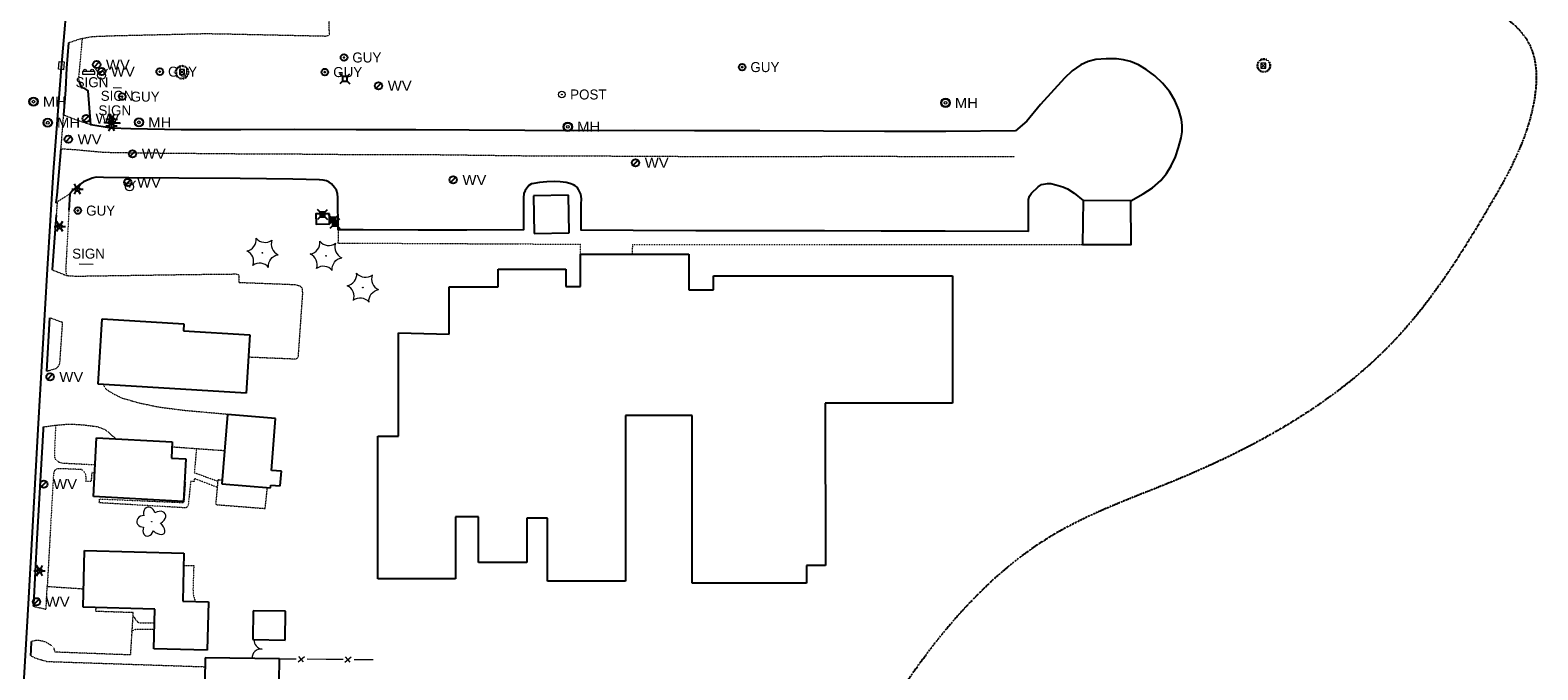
# Model space of a CAD drawing. Extents: x 386588 to 390135, y 96998 to 113606.
# Tile 35 of 93: x 387879 to 388602, y 99596 to 99903. Entities that reach past the tile are written whole.
import ezdxf
from ezdxf.enums import TextEntityAlignment as Align

# ---------------------------------------------------------------- set-up
doc = ezdxf.new("R2010")
doc.units = 0
doc.header["$MEASUREMENT"] = 0
for name, pattern in [('Echnl', [0.4, 0.145, -0.02, 0.01, -0.02, 0.01, -0.02, 0.01, -0.02, 0.145]), ('Wisdot1', [0.0625, 0.03125, -0.03125]), ('Wisdot3', [0.1875, 0.125, -0.0625]), ('Wisdot5', [0.1, 0.05, -0.05])]:
    doc.linetypes.add(name, pattern=pattern)
for name, color, linetype, lineweight in [('E_BLD', 241, 'Continuous', 25), ('E_DRN', 40, 'Continuous', 15), ('E_DWY', 2, 'Wisdot3', 15), ('E_LAND_Vegetation', 3, 'Continuous', 15), ('E_LTG', 21, 'Continuous', 25), ('E_LTG_Footing', 2, 'Wisdot1', 30), ('E_MISCPROP', 30, 'Continuous', 15), ('E_MISCPROP_Railing', 30, 'Continuous', 15), ('E_PATH_Sidewalk', 2, 'Wisdot5', 15), ('E_RDWY', 21, 'Continuous', 25), ('E_RDWY_AsphConc', 200, 'Continuous', 25), ('E_SGN', 21, 'Continuous', 15), ('E_STRUCT_Joint', 200, 'Wisdot3', 15), ('E_UTL_AG_Bold', 30, 'Continuous', 25), ('E_UTL_E', 1, 'Continuous', 15), ('E_UTL_EGuyWire', 200, 'Continuous', 25), ('E_UTL_MH', 30, 'Continuous', 15), ('E_UTL_W', 5, 'Continuous', 25), ('E_UTL_WHydrant', 4, 'Continuous', 15), ('E_WTR_Edge', 4, 'Echnl', 25)]:
    doc.layers.add(name, color=color, linetype=linetype, lineweight=lineweight)
doc.styles.add('Style-dot_font5', font='dot_font5.shx')

# ---------------------------------------------------------------- blocks, each defined once
blk = doc.blocks.new('GUY')
at = {"layer": 'E_UTL_EGuyWire'}
for radius in [4, 0.5]:
    blk.add_circle((0, 0), radius, dxfattribs=at)
at = {"layer": 'E_UTL_EGuyWire', "style": 'Style-dot_font5'}
blk.add_text('GUY', height=12, dxfattribs=at).set_placement((10, 0), align=Align.MIDDLE_LEFT)
blk = doc.blocks.new('HYD')
at = {"layer": 'E_UTL_WHydrant'}
for p, q in [((-3.8, 3.8), (-8.3, 8.3)), ((3.8, 3.8), (8.3, 8.3))]:
    blk.add_line(p, q, dxfattribs=at)
for radius in [5.48, 0.42]:
    blk.add_circle((0, 0), radius, dxfattribs=at)
blk = doc.blocks.new('INLET')
at = {"layer": 'E_DRN', "flags": 128}
blk.add_lwpolyline([(-7.5, 10), (7.5, 10), (7.5, 0), (-7.5, 0)], close=True, dxfattribs=at)
blk = doc.blocks.new('LPOL')
at = {"layer": 'E_LTG'}
for p, q in [((-4, 0), (-1.5, 0)), ((-0.8, 1.3), (-2, 3.5)), ((0.8, 1.3), (2, 3.5)), ((1.5, 0), (4, 0)), ((-2, -3.5), (-0.8, -1.3)), ((2, -3.5), (0.8, -1.3))]:
    blk.add_line(p, q, dxfattribs=at)
for radius in [1.5, 1.5, 1.5, 0.125]:
    blk.add_circle((0, 0), radius, dxfattribs=at)
blk = doc.blocks.new('MH')
at = {"layer": 'E_UTL_MH'}
for radius in [5, 4, 1.5]:
    blk.add_circle((0, 0), radius, dxfattribs=at)
at = {"layer": 'E_UTL_MH', "style": 'Style-dot_font5', "width": 1.111111}
blk.add_text('MH', height=10.8, dxfattribs=at).set_placement((10, 0), align=Align.MIDDLE_LEFT)
blk = doc.blocks.new('CTRE')
at = {"layer": 'E_LAND_Vegetation'}
blk.add_circle((0, 0), 0.223, dxfattribs=at)
for centre, start, end in [((-12, 9), 280.2067, 5.9716), ((-13.8, -5.9), 340.2113, 65.9762), ((1.8, 14.9), 220.2113, 305.9762), ((13.8, 5.9), 160.2113, 245.9762), ((-1.8, -14.9), 40.2113, 125.9762)]:
    blk.add_arc(centre, 7.87, start, end, dxfattribs=at)
at = {"layer": 'E_LAND_Vegetation', "extrusion": (0, 0, -1)}
blk.add_arc((-12, -9), 7.87, 354.0728, 79.7489, dxfattribs=at)
blk = doc.blocks.new('SIGN')
at = {"layer": 'E_SGN', "lineweight": 13, "style": 'Style-dot_font5'}
blk.add_text('SIGN', height=12, dxfattribs=at).set_placement((0, 0), align=Align.MIDDLE_CENTER)
blk = doc.blocks.new('DTRE')
at = {"layer": 'E_LAND_Vegetation'}
blk.add_circle((-0.2, 0), 0.183, dxfattribs=at)
for centre, major_axis, ratio in [((-1.9, 5.3), (1.36, -4.98), 0.782863), ((-5.9, 0.2), (4.93, -0.12), 0.832022), ((4.1, 2.7), (-5.27, -2.93), 0.691916), ((-2.5, -5.2), (1.8, 4.86), 0.716896), ((3.5, -3.7), (-5.01, 4.58), 0.560249)]:
    blk.add_ellipse(centre, major_axis=major_axis, ratio=ratio, start_param=1.570796, end_param=4.712389, dxfattribs=at)
blk = doc.blocks.new('WV')
at = {"layer": 'E_UTL_W'}
blk.add_line((-2.8, -2.8), (2.8, 2.8), dxfattribs=at)
blk.add_circle((0, 0), 4, dxfattribs=at)
at = {"layer": 'E_UTL_W', "style": 'Style-dot_font5', "width": 1.111111}
blk.add_text('WV', height=10.8, dxfattribs=at).set_placement((10, 0), align=Align.MIDDLE_LEFT)
blk = doc.blocks.new('TWR')
at = {"layer": 'E_MISCPROP'}
for p, q in [((-12.5, 12.5), (12.5, -12.5)), ((-12.5, -12.5), (12.5, 12.5))]:
    blk.add_line(p, q, dxfattribs=at)
at = {"layer": 'E_MISCPROP', "flags": 128}
blk.add_lwpolyline([(-12.5, -12.5), (12.5, -12.5), (12.5, 12.5), (-12.5, 12.5)], close=True, dxfattribs=at)
blk = doc.blocks.new('*U65', base_point=(387951.63, 99880.53, 1608.35))
at = {"layer": 'E_MISCPROP', "xscale": 0.096, "yscale": 0.096, "zscale": 0.096}
blk.add_blockref('TWR', (387951.63, 99880.53, 1608.35), dxfattribs=at)
blk = doc.blocks.new('*U64', base_point=(387940.96, 99883.27, 1607.27))
at = {"layer": 'E_UTL_EGuyWire', "xscale": 0.2, "yscale": 0.2, "zscale": 0.2}
blk.add_blockref('GUY', (387940.96, 99883.27, 1607.27), dxfattribs=at)
blk = doc.blocks.new('*U66', base_point=(387923, 99871.3, 1606.08))
at = {"layer": 'E_UTL_EGuyWire', "xscale": 0.2, "yscale": 0.2, "zscale": 0.2}
blk.add_blockref('GUY', (387923, 99871.3, 1606.08), dxfattribs=at)
blk = doc.blocks.new('*U69', base_point=(387905.69, 99860.81, 1605.14))
at = {"layer": 'E_UTL_W', "xscale": 0.2222222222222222, "yscale": 0.2222222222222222, "zscale": 0.2222222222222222}
blk.add_blockref('WV', (387905.69, 99860.81, 1605.14), dxfattribs=at)
blk = doc.blocks.new('SGNDP')
at = {"flags": 128}
blk.add_lwpolyline([(0.075, 0.035), (0.075, 0.105), (-0.275, 0.105), (-0.275, 0.035)], close=True, dxfattribs=at)
for centre in [(-0.2, 0), (0, 0)]:
    blk.add_circle(centre, 0.035)
blk = doc.blocks.new('*U67', base_point=(387905.13, 99883.88, 1606.06))
at = {"layer": 'E_SGN', "xscale": 17.14285592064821, "yscale": 17.14285592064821, "zscale": 17.14285592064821, "rotation": 180}
blk.add_blockref('SGNDP', (387905.13, 99883.88, 1606.06), dxfattribs=at)
blk = doc.blocks.new('PED')
at = {"layer": 'E_UTL_AG_Bold'}
for p, q in [((-2.5, 2.5), (-5.3, 5.3)), ((2.5, 2.5), (5.3, 5.3)), ((-2.5, -2.5), (-5.3, -5.3)), ((2.5, -2.5), (5.3, -5.3))]:
    blk.add_line(p, q, dxfattribs=at)
at = {"layer": 'E_UTL_AG_Bold', "flags": 128}
blk.add_lwpolyline([(-2.5, -2.5), (2.5, -2.5), (2.5, 2.5), (-2.5, 2.5)], close=True, dxfattribs=at)
blk = doc.blocks.new('*U73', base_point=(388029.82, 99879.85, 1608.07))
at = {"layer": 'E_UTL_AG_Bold', "xscale": 0.2251829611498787, "yscale": 0.2251829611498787, "zscale": 0.2251829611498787}
blk.add_blockref('PED', (388029.82, 99879.85, 1608.07), dxfattribs=at)
blk = doc.blocks.new('*U76', base_point=(388029.38, 99890.07, 1607.4))
at = {"layer": 'E_UTL_EGuyWire', "xscale": 0.2, "yscale": 0.2, "zscale": 0.2}
blk.add_blockref('GUY', (388029.38, 99890.07, 1607.4), dxfattribs=at)
blk = doc.blocks.new('*U75', base_point=(388020.2, 99883.08, 1607.25))
at = {"layer": 'E_UTL_EGuyWire', "xscale": 0.2, "yscale": 0.2, "zscale": 0.2}
blk.add_blockref('GUY', (388020.2, 99883.08, 1607.25), dxfattribs=at)
blk = doc.blocks.new('*U72', base_point=(388024.98, 99810.43, 1606.93))
at = {"layer": 'E_UTL_E', "xscale": 0.2251829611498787, "yscale": 0.2251829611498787, "zscale": 0.2251829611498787}
blk.add_blockref('PED', (388024.98, 99810.43, 1606.93), dxfattribs=at)
blk = doc.blocks.new('*U70', base_point=(388019.03, 99814.68, 1608.34))
at = {"layer": 'E_UTL_E', "xscale": 0.2251829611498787, "yscale": 0.2251829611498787, "zscale": 0.2251829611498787}
blk.add_blockref('PED', (388019.03, 99814.68, 1608.34), dxfattribs=at)
blk = doc.blocks.new('*U71', base_point=(388024.24, 99812.18, 1608.89))
at = {"layer": 'E_UTL_AG_Bold', "xscale": 0.2251829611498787, "yscale": 0.2251829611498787, "zscale": 0.2251829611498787}
blk.add_blockref('PED', (388024.24, 99812.18, 1608.89), dxfattribs=at)
blk = doc.blocks.new('*U79', base_point=(388024.98, 99810.43, 1606.93))
at = {"layer": 'E_UTL_E', "xscale": 0.2251829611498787, "yscale": 0.2251829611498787, "zscale": 0.2251829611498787}
blk.add_blockref('PED', (388024.98, 99810.43, 1606.93), dxfattribs=at)
blk = doc.blocks.new('*U77', base_point=(388019.03, 99814.68, 1608.34))
at = {"layer": 'E_UTL_E', "xscale": 0.2251829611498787, "yscale": 0.2251829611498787, "zscale": 0.2251829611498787}
blk.add_blockref('PED', (388019.03, 99814.68, 1608.34), dxfattribs=at)
blk = doc.blocks.new('*U78', base_point=(388024.24, 99812.18, 1608.89))
at = {"layer": 'E_UTL_AG_Bold', "xscale": 0.2251829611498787, "yscale": 0.2251829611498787, "zscale": 0.2251829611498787}
blk.add_blockref('PED', (388024.24, 99812.18, 1608.89), dxfattribs=at)
blk = doc.blocks.new('POST')
at = {"layer": 'E_MISCPROP'}
for radius in [4, 0.5]:
    blk.add_circle((0, 0), radius, dxfattribs=at)
at = {"layer": 'E_MISCPROP', "style": 'Style-dot_font5'}
blk.add_text('POST', height=12, dxfattribs=at).set_placement((10, 0), align=Align.MIDDLE_LEFT)
blk = doc.blocks.new('*U80', base_point=(388133.86, 99872.33, 1608.54))
at = {"layer": 'E_MISCPROP', "xscale": 0.1999999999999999, "yscale": 0.1999999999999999, "zscale": 0.1999999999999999}
blk.add_blockref('POST', (388133.86, 99872.33, 1608.54), dxfattribs=at)
blk = doc.blocks.new('*U81', base_point=(388468.79, 99886.13, 1605.19))
at = {"layer": 'E_MISCPROP', "xscale": 0.096, "yscale": 0.096, "zscale": 0.096}
blk.add_blockref('TWR', (388468.79, 99886.13, 1605.19), dxfattribs=at)

msp = doc.modelspace()

# ---------------------------------------------------------------- linework, layer by layer
at = {"layer": 'E_BLD'}
for p, q in [((388137.1, 99824.1), (388120.3, 99823.79)), ((388120.3, 99823.79), (388120.64, 99805.61)), ((388120.3, 99823.79), (388120.3, 99823.79)), ((388137.44, 99805.93), (388137.1, 99824.1)), ((388120.64, 99805.61), (388137.44, 99805.93)), ((388120.64, 99805.61), (388120.64, 99805.61)), ((388137.44, 99805.93), (388137.44, 99805.93)), ((388142.82, 99780.33), (388142.82, 99795.85)), ((388142.82, 99795.85), (388194.75, 99795.85)), ((388194.75, 99795.85), (388194.75, 99778.64)), ((388103.3, 99780.05), (388103.3, 99788.52)), ((388103.3, 99788.52), (388135.76, 99788.52)), ((388135.76, 99788.52), (388135.76, 99780.33)), ((388135.76, 99780.33), (388142.82, 99780.33)), ((388206.61, 99778.64), (388206.61, 99785.41)), ((388206.61, 99785.41), (388321.28, 99785.33)), ((388321.28, 99785.33), (388321.28, 99724.36)), ((388079.87, 99757.48), (388079.87, 99780.05)), ((388079.87, 99780.05), (388103.3, 99780.05)), ((388194.75, 99778.64), (388206.61, 99778.64)), ((387911.37, 99733.48), (387913.3, 99764.74)), ((387913.3, 99764.74), (387913.3, 99764.74)), ((387913.3, 99764.74), (387952.49, 99762.32)), ((387952.49, 99762.32), (387952.29, 99759.05)), ((387952.29, 99759.05), (387984.18, 99757.08)), ((387952.49, 99762.32), (387952.49, 99762.32)), ((387984.18, 99757.08), (387982.45, 99729.09)), ((387984.18, 99757.08), (387984.18, 99757.08)), ((388055.45, 99758.01), (388079.87, 99757.48)), ((388055.45, 99708.51), (388055.45, 99758.01)), ((387982.45, 99729.09), (387911.37, 99733.48)), ((387982.45, 99729.09), (387982.45, 99729.09)), ((388321.28, 99724.36), (388260.28, 99724.36)), ((388260.28, 99724.36), (388260.34, 99646.56)), ((387973.54, 99718.95), (387970.78, 99685.73)), ((387973.54, 99718.95), (387973.54, 99718.95)), ((387996.58, 99717.04), (387973.54, 99718.95)), ((387994.51, 99692.06), (387996.58, 99717.04)), ((387996.58, 99717.04), (387996.58, 99717.04)), ((388196.38, 99718.41), (388164.4, 99718.41)), ((388164.4, 99718.41), (388164.4, 99638.92)), ((388196.38, 99638.08), (388196.38, 99718.41)), ((388045.54, 99640.06), (388045.54, 99708.51)), ((388045.54, 99708.51), (388055.45, 99708.51)), ((387909.12, 99679.51), (387910.61, 99707.78)), ((387910.61, 99707.78), (387946.96, 99705.87)), ((387910.61, 99707.78), (387910.61, 99707.78)), ((387946.96, 99705.87), (387946.54, 99697.97)), ((387946.96, 99705.87), (387946.96, 99705.87)), ((387946.54, 99697.97), (387946.54, 99697.97)), ((387946.54, 99697.97), (387953.41, 99697.61)), ((387953.41, 99697.61), (387952.34, 99677.25)), ((387953.41, 99697.61), (387953.41, 99697.61)), ((387999.35, 99691.66), (387994.51, 99692.06)), ((387994.51, 99692.06), (387994.51, 99692.06)), ((387998.77, 99684.7), (387999.35, 99691.66)), ((387999.35, 99691.66), (387999.35, 99691.66)), ((387952.34, 99677.25), (387909.12, 99679.51)), ((387909.12, 99679.51), (387909.12, 99679.51)), ((387970.78, 99685.73), (387970.78, 99685.73)), ((387970.78, 99685.73), (387994.14, 99683.79)), ((387994.14, 99683.79), (387994.24, 99685.08)), ((387994.14, 99683.79), (387994.14, 99683.79)), ((387994.24, 99685.08), (387994.24, 99685.08)), ((387994.24, 99685.08), (387998.77, 99684.7)), ((388093.94, 99669.76), (388082.9, 99669.76)), ((388082.9, 99669.76), (388082.9, 99640.06)), ((388093.94, 99647.98), (388093.94, 99669.76)), ((388127.05, 99669.19), (388117.14, 99669.19)), ((388117.14, 99669.19), (388117.14, 99647.98)), ((388127.05, 99638.92), (388127.05, 99669.19)), ((387904.23, 99626.49), (387904.94, 99653.71)), ((387904.94, 99653.71), (387904.94, 99653.71)), ((387904.94, 99653.71), (387952.6, 99652.47)), ((387952.6, 99652.47), (387952, 99629.36)), ((387952.6, 99652.47), (387952.6, 99652.47)), ((388117.14, 99647.98), (388093.94, 99647.98)), ((388260.34, 99646.56), (388251.29, 99646.56)), ((388251.29, 99646.56), (388251.29, 99638.08)), ((388082.9, 99640.06), (388045.54, 99640.06)), ((388164.4, 99638.92), (388127.05, 99638.92)), ((388251.29, 99638.08), (388196.38, 99638.08)), ((387952, 99629.36), (387952, 99629.36)), ((387952, 99629.36), (387964.39, 99629.03)), ((387964.39, 99629.03), (387963.78, 99605.88)), ((387904.23, 99626.49), (387904.23, 99626.49)), ((387938.62, 99625.59), (387904.23, 99626.49)), ((387938.13, 99606.54), (387938.62, 99625.59)), ((387938.62, 99625.59), (387938.62, 99625.59)), ((387985.79, 99624.79), (387985.56, 99610.94)), ((388001.33, 99624.54), (387985.79, 99624.79)), ((388001.11, 99610.69), (388001.33, 99624.54)), ((388001.33, 99624.54), (388001.33, 99624.54)), ((387985.56, 99610.94), (387985.56, 99610.94)), ((387985.56, 99610.94), (388001.11, 99610.69)), ((388001.11, 99610.69), (388001.11, 99610.69)), ((387963.78, 99605.88), (387938.13, 99606.54)), ((387962.72, 99602.24), (387962.41, 99576.58)), ((387998.36, 99601.81), (387962.72, 99602.24)), ((387963.78, 99605.88), (387963.78, 99605.88)), ((387997.41, 99521.85), (387998.36, 99601.81)), ((387998.36, 99601.81), (387998.36, 99601.81))]:
    msp.add_line(p, q, dxfattribs=at)
at = {"layer": 'E_DWY', "flags": 128}
for points in [[(387897.23, 99897.16), (387902.75, 99899.04), (387908.9, 99900.15), (387920.01, 99900.56), (387935.8, 99900.92), (387948.1, 99901.21), (387962.78, 99901.54), (387973.27, 99901.38), (388020.52, 99900.36), (388022.06, 99900.64), (388022.38, 99901.26), (388021.56, 99928.75), (388020.96, 99932.41), (388012.81, 99953.42), (388007.66, 99953.99)], [(387889.42, 99788.22), (387896.35, 99785.52), (387900.74, 99785.23), (387954.63, 99786.03), (387977.62, 99786.28), (387978.52, 99786.06), (387978.99, 99785.59), (387978.91, 99782.24), (388005.87, 99781.21), (388008.1, 99780.6), (388009.21, 99779.53), (388009.43, 99776.93), (388007.31, 99746.53), (388006.73, 99745.68), (388006.1, 99745.41), (387983.51, 99746.35)], [(387886.59, 99739.64), (387891.41, 99740.98), (387892.53, 99742.31), (387893.03, 99743.3), (387894.37, 99763), (387888.08, 99765.26)], [(387913.93, 99733.32), (387914.36, 99732.12), (387915.25, 99731.1), (387916.95, 99729.86), (387918.86, 99728.78), (387922.74, 99726.85), (387931.02, 99724.48), (387940.44, 99722.5), (387952.8, 99720.92), (387975.18, 99718.93), (387975.17, 99718.81)], [(387885.04, 99712.96), (387891.06, 99713.78), (387897.72, 99714.34), (387904.38, 99713.95), (387911.15, 99713.06), (387915.07, 99711.5), (387919.84, 99707.29)], [(387972.09, 99701.46), (387946.82, 99703.27)], [(387970.92, 99687.33), (387968.85, 99687.52), (387967.8, 99675.71), (387991.55, 99673.84), (387992.62, 99683.92)], [(387880.29, 99626.96), (387886.44, 99625.5), (387886.98, 99636.47), (387904.46, 99635.32)], [(387910.28, 99626.33), (387910.18, 99624.65), (387928.14, 99624.04), (387926.86, 99603.61), (387890.78, 99604.96), (387890.17, 99607.02), (387889.22, 99607.96), (387887.68, 99608.93), (387886.15, 99609.82), (387884.88, 99610.15), (387883.03, 99610.5), (387881.65, 99610.53), (387879.3, 99610.03)], [(387878.91, 99603.38), (387881.26, 99602.13), (387884.17, 99601.28), (387886.86, 99600.48), (387962.67, 99597.95)]]:
    msp.add_lwpolyline(points, dxfattribs=at)
at = {"layer": 'E_LAND_Vegetation'}
for centre, start, end in [((387990.59, 99610.79), 178.24448, 263.58226), ((387989.6, 99602.03), 83.59759, 180.74532)]:
    msp.add_arc(centre, 4.41, start, end, dxfattribs=at)
at = {"layer": 'E_LTG_Footing'}
for points in [[(388472.72, 99883.86, 1605.23), (388473.58, 99885.1, 1605.24), (388473.76, 99886.59, 1605.25), (388473.22, 99888, 1605.26), (388473.22, 99888, 1605.26), (388472.09, 99888.99, 1605.22), (388470.64, 99889.34, 1605.19), (388469.19, 99888.99, 1605.15), (388469.19, 99888.99, 1605.15), (388468.07, 99887.99, 1605.16), (388467.53, 99886.59, 1605.17), (388467.71, 99885.1, 1605.18), (388468.56, 99883.87, 1605.2), (388469.89, 99883.17, 1605.21), (388471.39, 99883.16, 1605.22), (388472.72, 99883.86, 1605.23), (388472.72, 99883.86, 1605.23)], [(387953.37, 99880.38, 1608.04), (387954.41, 99881.52, 1608.1), (387954.76, 99883.02, 1608.17), (387954.35, 99884.5, 1608.24), (387954.35, 99884.5, 1608.24), (387953.3, 99885.58, 1608.23), (387951.86, 99886.03, 1608.22), (387950.37, 99885.74, 1608.21), (387950.37, 99885.74, 1608.21), (387949.26, 99884.85, 1608.19), (387948.66, 99883.55, 1608.16), (387948.72, 99882.12, 1608.14), (387949.42, 99880.87, 1608.11), (387950.61, 99880.07, 1608.09), (387952.03, 99879.89, 1608.06), (387953.37, 99880.38, 1608.04), (387953.37, 99880.38, 1608.04)]]:
    msp.add_polyline3d(points, close=True, dxfattribs=at)
at = {"layer": 'E_MISCPROP_Railing'}
for p, q in [((388007.32, 99600.32), (388010.35, 99602.91)), ((388007.49, 99602.93), (388009.72, 99600.35)), ((388029.82, 99600.1), (388032.85, 99602.68)), ((388029.98, 99602.71), (388032.22, 99600.13))]:
    msp.add_line(p, q, dxfattribs=at)
at = {"layer": 'E_MISCPROP_Railing', "flags": 128}
for points in [[(387998.36, 99601.81), (388006.4, 99601.73)], [(388011.71, 99601.68), (388020.86, 99601.59)], [(388020.86, 99601.59), (388028.9, 99601.51)], [(388034.21, 99601.46), (388043.35, 99601.37)]]:
    msp.add_lwpolyline(points, dxfattribs=at)
at = {"layer": 'E_PATH_Sidewalk'}
for p, q in [((388026.53, 99807.49), (388026.48, 99801.12)), ((388026.48, 99801.12), (388142.81, 99800.53)), ((388142.82, 99795.85), (388142.81, 99800.53))]:
    msp.add_line(p, q, dxfattribs=at)
at = {"layer": 'E_PATH_Sidewalk', "ltscale": 8}
for q in [(388167.61, 99795.85), (388383.61, 99800.42, 1605.09)]:
    msp.add_line((388167.72, 99800.4), q, dxfattribs=at)
at = {"layer": 'E_PATH_Sidewalk', "flags": 128}
for points in [[(387903.75, 99899.22), (387901.99, 99880.02), (387902.02, 99879.54), (387902.34, 99878.65)], [(387897.39, 99816.78), (387895.83, 99788.1), (387896.3, 99785.54)], [(387890.98, 99713.77), (387890.41, 99698.79), (387890.98, 99697.23), (387892.53, 99696.12), (387894.32, 99695.62), (387909.93, 99694.84)], [(387958.58, 99702.43), (387957.55, 99691.01), (387968.8, 99686.94)], [(387909.73, 99690.98), (387908.4, 99691.04), (387908.03, 99686.72), (387905.55, 99686.8), (387905.7, 99688.49), (387905.41, 99690.21), (387904.65, 99691.46), (387903.61, 99692.47), (387902.81, 99692.54), (387893.31, 99692.91), (387891.36, 99692.75), (387890.34, 99691.79), (387889.98, 99690.08), (387886.98, 99636.47)], [(387968.53, 99683.96), (387957.49, 99688.24), (387957.46, 99686.85), (387955.79, 99686.78), (387954.64, 99675.33), (387954.13, 99674.48), (387953.43, 99674.13), (387911.94, 99676.56), (387912.15, 99678.4), (387951.98, 99676.71), (387952.48, 99676.82), (387952.73, 99677.28), (387953.41, 99686.51), (387952.83, 99686.59)], [(387952.44, 99646.47), (387957.28, 99646.42), (387956.91, 99635.17), (387957.08, 99632.35), (387957.78, 99630), (387958.15, 99629.2)], [(387928.06, 99622.75), (387929.54, 99620.28), (387930.57, 99619.28), (387931.47, 99618.99), (387938.45, 99618.98)], [(387927.56, 99614.74), (387928.9, 99615.79), (387929.9, 99616.02), (387938.37, 99615.93)]]:
    msp.add_lwpolyline(points, dxfattribs=at)
at = {"layer": 'E_RDWY', "flags": 128}
for points in [[(387902.11, 99984.26), (387897.43, 99927.91), (387893.66, 99885.2), (387889.8, 99835.25), (387886.93, 99788.54), (387882.47, 99711.83), (387879.56, 99659.5), (387877.86, 99628.12), (387876.56, 99606), (387874.16, 99565.33)], [(387897.23, 99897.16), (387896.16, 99885), (387895.71, 99874.65)], [(387891.3, 99814.44), (387889.43, 99788.4), (387889.42, 99788.22)], [(387888.08, 99765.26), (387886.59, 99739.64)], [(387885.04, 99712.96), (387884.97, 99711.69), (387882.05, 99659.36), (387880.35, 99627.98), (387880.29, 99626.96)], [(387879.3, 99610.03), (387879.06, 99605.85), (387878.91, 99603.38)]]:
    msp.add_lwpolyline(points, dxfattribs=at)
at = {"layer": 'E_RDWY_AsphConc'}
msp.add_line((388357, 99859.61, 1605.79), (388351.56, 99854.83, 1607.33), dxfattribs=at)
at = {"layer": 'E_RDWY_AsphConc', "flags": 128}
for points in [[(387895.71, 99874.51), (387894.73, 99862.52)], [(388351.56, 99854.83), (388318.1, 99854.53), (388288.67, 99854.62), (388259.4, 99854.77), (388228.89, 99854.86), (388197.55, 99854.97), (388168.51, 99855.11), (388139.7, 99854.91), (388116.06, 99855.03), (388089.47, 99855.15), (388063.9, 99855.37), (388035.13, 99855.41), (388005.65, 99855.48), (387979.85, 99855.4), (387951.29, 99855.37), (387927.07, 99855.81), (387917.72, 99856.26), (387907.91, 99857.78), (387906.58, 99874.03), (387905.05, 99875.24), (387903.66, 99875.51), (387902.34, 99878.65)], [(387893.46, 99846.37), (387891.61, 99824.04), (387891.15, 99820.62), (387891.77, 99820.8)], [(388357.74, 99806.61), (388317.8, 99806.73), (388287.13, 99806.81), (388259.91, 99806.91), (388227.79, 99806.91), (388198.19, 99806.94), (388168.07, 99807.09), (388143.11, 99807.24), (388143.2, 99819.75), (388143.36, 99822.38), (388143.36, 99822.38), (388142.92, 99824.53), (388142.92, 99824.53), (388141.91, 99826.79), (388141.91, 99826.79), (388141.17, 99827.83), (388141.17, 99827.83), (388140.34, 99828.54), (388139.39, 99829.07), (388139.39, 99829.07), (388137.68, 99829.7), (388135.9, 99830.11), (388135.9, 99830.11), (388133.03, 99830.49), (388130.14, 99830.62), (388130.14, 99830.62), (388126.63, 99830.52), (388123.13, 99830.18), (388123.13, 99830.18), (388120.4, 99829.73), (388120.4, 99829.73), (388119.27, 99829.43), (388119.27, 99829.43), (388118.01, 99828.63), (388118.01, 99828.63), (388116.21, 99826.34), (388116.21, 99826.34), (388115.62, 99824.87), (388115.62, 99824.87), (388115.48, 99822.78), (388115.48, 99822.78), (388115.41, 99807.47), (388088.28, 99807.27), (388064.99, 99807.29), (388038.6, 99807.48), (388026.53, 99807.49), (388026.45, 99822.78), (388026.3, 99824.87), (388026.3, 99824.87), (388025.77, 99826.38), (388025.77, 99826.38), (388024.86, 99827.76), (388024.86, 99827.76), (388023.34, 99829.44), (388023.34, 99829.44), (388022.25, 99830.28), (388021, 99830.87), (388021, 99830.87), (388019.31, 99831.28), (388017.57, 99831.38), (388017.57, 99831.38), (388004.84, 99831.7), (387979.52, 99831.99), (387950.05, 99832.28), (387926.12, 99832.43), (387913.99, 99832.6), (387910.53, 99832.71), (387910.53, 99832.71), (387908.56, 99832.28), (387908.56, 99832.28), (387904.42, 99830.41), (387904.42, 99830.41), (387902.09, 99828.9), (387902.09, 99828.9), (387899.16, 99826.36), (387899.16, 99826.36), (387898.08, 99825.07), (387898.08, 99825.07), (387898.02, 99824.98), (387898.02, 99824.98), (387897.86, 99824.69), (387897.86, 99824.69), (387897.39, 99816.78)]]:
    msp.add_lwpolyline(points, dxfattribs=at)
at = {"layer": 'E_RDWY_AsphConc'}
for points in [[(388406.77, 99821.37, 1604.65), (388412.72, 99824.67, 1604.74), (388417.19, 99827.63, 1604.76), (388421.23, 99831.14, 1604.79), (388421.23, 99831.14, 1604.79), (388424.03, 99834.41, 1604.81), (388426.26, 99838.08, 1604.83), (388426.26, 99838.08, 1604.83), (388428.2, 99842.41, 1604.93), (388429.78, 99846.88, 1605.02), (388430.98, 99851.47, 1605.12), (388430.98, 99851.47, 1605.12), (388431.42, 99854.41, 1605.18), (388431.47, 99857.39, 1605.24), (388431.12, 99860.34, 1605.3), (388431.12, 99860.34, 1605.3), (388429.89, 99865.02, 1605.33), (388427.97, 99869.47, 1605.37), (388427.97, 99869.47, 1605.37), (388425.32, 99873.8, 1605.4), (388422.08, 99877.7, 1605.44), (388422.08, 99877.7, 1605.44), (388418.33, 99881.23, 1605.44), (388414.23, 99884.35, 1605.45), (388414.23, 99884.35, 1605.45), (388410.6, 99886.47, 1605.45), (388406.73, 99888.11, 1605.46), (388406.73, 99888.11, 1605.46), (388403.39, 99889.01, 1605.49), (388399.97, 99889.45, 1605.52), (388399.97, 99889.45, 1605.52), (388395, 99889.5, 1605.57), (388390.06, 99889.07, 1605.62), (388390.06, 99889.07, 1605.62), (388386.32, 99888.17, 1605.66), (388382.83, 99886.55, 1605.71), (388382.83, 99886.55, 1605.71), (388378.69, 99883.64, 1605.78), (388375.03, 99880.15, 1605.84), (388375.03, 99880.15, 1605.84), (388363.52, 99867.6, 1605.8), (388357, 99859.61, 1605.79)], [(388357.74, 99806.61, 1605.62), (388357.82, 99821.95, 1605.64), (388358.16, 99823.62, 1605.6), (388358.16, 99823.62, 1605.6), (388359.14, 99825.06, 1605.64), (388359.14, 99825.06, 1605.64), (388362.45, 99828.06, 1605.44), (388363.97, 99829.18, 1605.39), (388366.83, 99829.67, 1605.4), (388366.83, 99829.67, 1605.4), (388368.5, 99829.6, 1605.4), (388368.5, 99829.6, 1605.4), (388370.88, 99829.07, 1605.4), (388370.88, 99829.07, 1605.4), (388374.16, 99828.08, 1605.4), (388374.16, 99828.08, 1605.4), (388376.53, 99827.03, 1605.42), (388376.53, 99827.03, 1605.42), (388379.7, 99824.97, 1605.44), (388379.7, 99824.97, 1605.44), (388383.91, 99821.53, 1605.24)]]:
    msp.add_polyline3d(points, dxfattribs=at)
for points in [[(388383.91, 99821.53, 1605.24), (388383.61, 99800.42, 1605.09), (388406.96, 99800.34, 1604.63), (388406.77, 99821.37, 1604.65)], [(388022.34, 99815.17, 1608.26), (388015.91, 99815.05, 1608.27), (388015.98, 99810.11, 1608.25), (388022.41, 99810.27, 1608.28)], [(388022.34, 99815.17, 1608.26), (388015.91, 99815.05, 1608.27), (388015.98, 99810.11, 1608.25), (388022.41, 99810.27, 1608.28)]]:
    msp.add_polyline3d(points, close=True, dxfattribs=at)
at = {"layer": 'E_SGN'}
for p, q in [((387922.56, 99875.42), (387918.59, 99875.58)), ((387902.25, 99791.11), (387909.09, 99790.9))]:
    msp.add_line(p, q, dxfattribs=at)
at = {"layer": 'E_SGN', "flags": 128}
msp.add_lwpolyline([(387921.81, 99858.24), (387914.45, 99858.5), (387914.52, 99859.27), (387921.84, 99858.92)], close=True, dxfattribs=at)
at = {"layer": 'E_STRUCT_Joint', "flags": 128}
for points in [[(387907.91, 99857.78), (387901.47, 99859.88), (387894.73, 99862.52), (387893.46, 99846.37), (387900.22, 99845.91), (387914.21, 99844.65), (387927.03, 99844.41), (387950.92, 99844.18), (387980.05, 99843.93), (388004.75, 99843.84), (388035.5, 99843.55), (388063.78, 99843.62), (388089.18, 99843.31), (388115.65, 99842.98), (388139.78, 99842.91), (388169.34, 99842.79), (388198.06, 99842.63), (388227.78, 99842.55), (388259.35, 99842.68), (388287.17, 99842.69), (388317.42, 99842.64), (388351.12, 99842.63)], [(387897.86, 99824.69), (387891.77, 99820.8), (387891.3, 99814.44)]]:
    msp.add_lwpolyline(points, dxfattribs=at)
at = {"layer": 'E_WTR_Edge', "ltscale": 5}
msp.add_open_spline([(388460.09, 99963.41, 0.11), (388460.76, 99963.09, 0.07), (388473.6, 99957.09, -0.67), (388503.87, 99949.46, 0.36), (388526.28, 99931.34, -0.38), (388602.22, 99912.44, 0.05), (388601.94, 99859.26, -0.02), (388575.32, 99811.71, 0.01), (388529.32, 99738.53, 0), (388448.56, 99692.79, 0), (388350.87, 99659.58, 0), (388286.93, 99579.89, 0), (388255.3, 99513.23, 0), (388240.19, 99481.37)], degree=3, knots=[1596.699315, 1596.699315, 1596.699315, 1596.699315, 1599.146768, 1643.175399, 1687.20403, 1748.054282, 1778.14499, 1833.330737, 1911.005394, 2033.950326, 2101.520885, 2217.812109, 2324.231231, 2324.231231, 2324.231231, 2324.231231], dxfattribs=at)

# ---------------------------------------------------------------- block references
at = {"layer": 'E_DRN', "xscale": 0.25, "yscale": 0.25, "zscale": 0.25, "rotation": 85.15079395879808}
msp.add_blockref('INLET', (387895, 99886.08), dxfattribs=at)
at = {"layer": 'E_LAND_Vegetation'}
for name, p, xscale, yscale, zscale in [('CTRE', (387990.23, 99796.42), 0.7108526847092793, 0.7108526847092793, 0.7108526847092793), ('CTRE', (388020.73, 99794.95), 0.7108526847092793, 0.7108526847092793, 0.7108526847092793), ('CTRE', (388038.4, 99779.71), 0.7108526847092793, 0.7108526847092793, 0.7108526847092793), ('DTRE', (387937.27, 99667.5), 0.6769248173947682, 0.6769248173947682, 0.6769248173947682)]:
    msp.add_blockref(name, p, dxfattribs=dict(at, xscale=xscale, yscale=yscale, zscale=zscale))
at = {"layer": 'E_LTG', "xscale": 0.692840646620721, "yscale": 0.692840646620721, "zscale": 0.692840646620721}
for p in [(387917.94, 99860.55), (387917.83, 99857.3), (387901.49, 99827), (387893.01, 99809.11), (387883.3, 99644.01)]:
    msp.add_blockref('LPOL', p, dxfattribs=at)
at = {"layer": 'E_MISCPROP'}
for name, p in [('*U65', (387951.58, 99883.04, 1608.35)), ('*U81', (388470.47, 99886.18, 1605.19))]:
    msp.add_blockref(name, p, dxfattribs=at)
at = {"layer": 'E_MISCPROP', "xscale": 2, "yscale": 2, "zscale": 2}
msp.add_blockref('*U80', (388133.86, 99872.33, 1608.54), dxfattribs=at)
at = {"layer": 'E_SGN'}
msp.add_blockref('*U67', (387905.13, 99883.88, 1606.06), dxfattribs=at)
at = {"layer": 'E_SGN', "xscale": 0.3999999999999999, "yscale": 0.3999999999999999, "zscale": 0.3999999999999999}
for p in [(387908.45, 99878.22), (387919.39, 99864.73), (387920.51, 99871.69), (387906.81, 99796.02)]:
    msp.add_blockref('SIGN', p, dxfattribs=at)
at = {"layer": 'E_UTL_AG_Bold', "xscale": 2, "yscale": 2, "zscale": 2}
for name, p in [('*U73', (388029.82, 99879.85, 1608.07)), ('*U71', (388024.28, 99812.17, 3217.77))]:
    msp.add_blockref(name, p, dxfattribs=at)
at = {"layer": 'E_UTL_AG_Bold'}
msp.add_blockref('*U78', (388024.24, 99812.18, 1608.89), dxfattribs=at)
at = {"layer": 'E_UTL_E', "xscale": 2, "yscale": 2, "zscale": 2}
for name, p in [('*U70', (388019.04, 99814.73, 1608.41)), ('*U72', (388025, 99810.45, 3213.87))]:
    msp.add_blockref(name, p, dxfattribs=at)
at = {"layer": 'E_UTL_E'}
for name, p in [('*U77', (388019.03, 99814.68, 1608.34)), ('*U79', (388024.98, 99810.43, 1606.93))]:
    msp.add_blockref(name, p, dxfattribs=at)
at = {"layer": 'E_UTL_EGuyWire'}
for name, p, xscale, yscale, zscale in [('*U76', (388029.38, 99890.07, 1607.4), 2, 2, 2), ('*U64', (387940.96, 99883.27, 1607.27), 2, 2, 2), ('*U75', (388020.2, 99883.08, 1607.25), 2, 2, 2), ('GUY', (388220.34, 99885.47), 0.3999999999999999, 0.3999999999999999, 0.3999999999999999), ('*U66', (387923, 99871.3, 1606.08), 2, 2, 2), ('GUY', (387901.66, 99816.66), 0.3999999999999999, 0.3999999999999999, 0.3999999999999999)]:
    msp.add_blockref(name, p, dxfattribs=dict(at, xscale=xscale, yscale=yscale, zscale=zscale))
at = {"layer": 'E_UTL_MH', "xscale": 0.4444444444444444, "yscale": 0.4444444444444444, "zscale": 0.4444444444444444}
for p in [(387880.41, 99868.89), (388317.97, 99868.32), (387887.22, 99858.81), (387931, 99858.98), (388136.73, 99856.85)]:
    msp.add_blockref('MH', p, dxfattribs=at)
at = {"layer": 'E_UTL_W'}
for name, p, xscale, yscale, zscale in [('WV', (387910.69, 99886.67), 0.4444444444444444, 0.4444444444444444, 0.4444444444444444), ('WV', (387913.11, 99883.33), 0.4444444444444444, 0.4444444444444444, 0.4444444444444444), ('WV', (388045.9, 99876.49), 0.4444444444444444, 0.4444444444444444, 0.4444444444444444), ('*U69', (387905.69, 99860.81, 1605.14), 2, 2, 2), ('WV', (387897.12, 99850.87), 0.4444444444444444, 0.4444444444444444, 0.4444444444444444), ('WV', (387927.9, 99843.91), 0.4444444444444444, 0.4444444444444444, 0.4444444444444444), ('WV', (388169.19, 99839.59), 0.4444444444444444, 0.4444444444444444, 0.4444444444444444), ('WV', (387925.62, 99830.12), 0.4444444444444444, 0.4444444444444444, 0.4444444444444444), ('WV', (388081.75, 99831.4), 0.4444444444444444, 0.4444444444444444, 0.4444444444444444), ('WV', (387888.35, 99736.93), 0.4444444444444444, 0.4444444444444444, 0.4444444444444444), ('WV', (387885.36, 99685.5), 0.4444444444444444, 0.4444444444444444, 0.4444444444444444), ('WV', (387881.81, 99629.12), 0.4444444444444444, 0.4444444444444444, 0.4444444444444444)]:
    msp.add_blockref(name, p, dxfattribs=dict(at, xscale=xscale, yscale=yscale, zscale=zscale))
at = {"layer": 'E_UTL_WHydrant', "xscale": 0.3477624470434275, "yscale": 0.3477624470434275, "zscale": 0.3477624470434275}
for p in [(387913.04, 99881.55), (387926.51, 99828.04)]:
    msp.add_blockref('HYD', p, dxfattribs=at)

doc.saveas('drawing.dxf')
